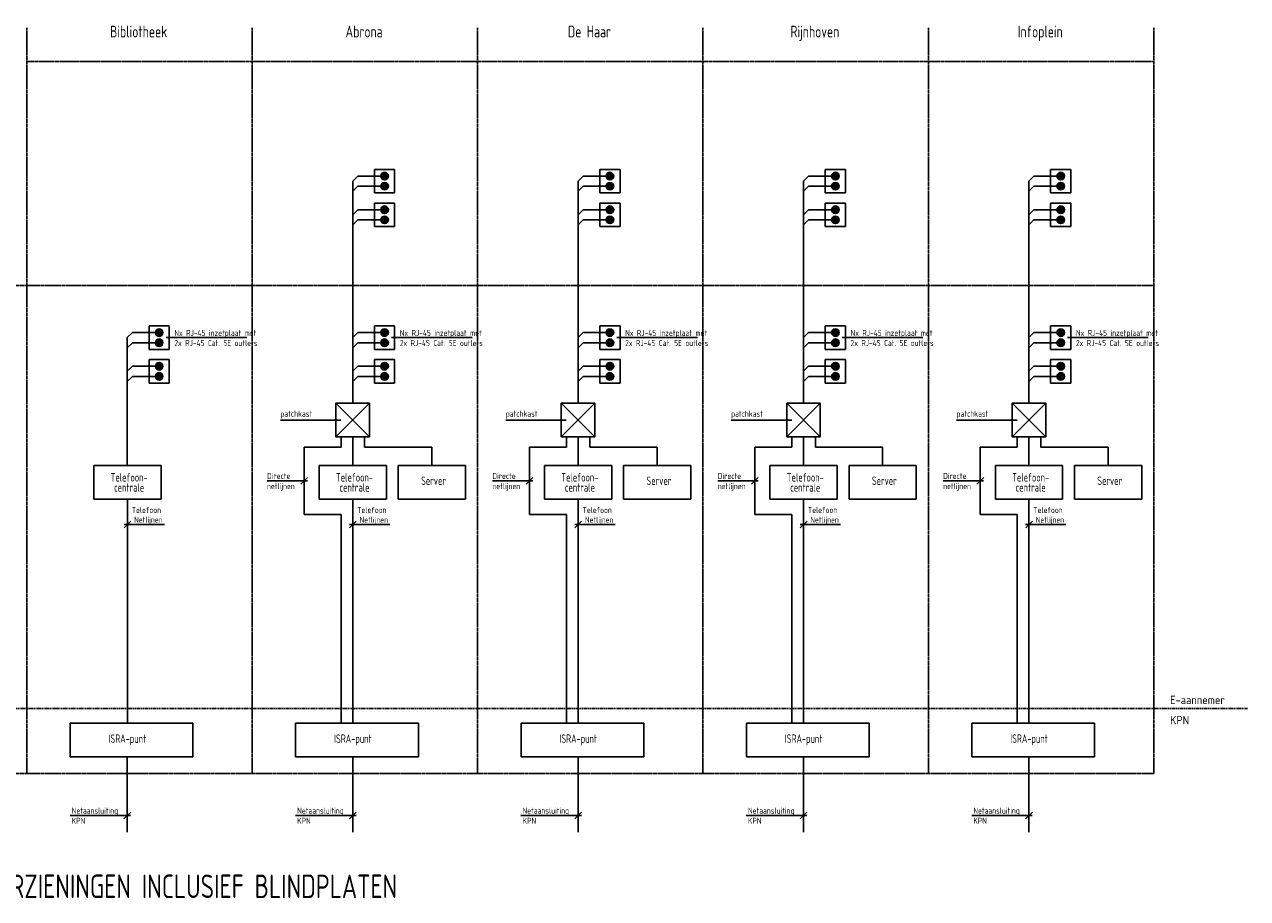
# Model space of a CAD drawing. Header units: millimetres. Extents: x -131870 to 63446, y -19823 to 125301.
# Tile 7 of 14: x 26726 to 63084, y -19823 to 6144. Entities that reach past the tile are written whole.
import ezdxf
from ezdxf.enums import TextEntityAlignment as Align

# ---------------------------------------------------------------- set-up
doc = ezdxf.new("R2010")
doc.units = ezdxf.units.MM
doc.header["$LTSCALE"] = 0.5
doc.linetypes.add('CENTER2', pattern=[28.575, 19.05, -3.175, 3.175, -3.175])
doc.linetypes.add('HIDDEN', pattern=[9.525, 6.35, -3.175])
for name, color, linetype in [('035', 3, 'Continuous'), ('232', 2, 'Continuous'), ('Bouwcontouren', 1, 'HIDDEN'), ('demarkatie', 7, 'CENTER2'), ('EL6222--', 3, 'Continuous'), ('EL6511--', 3, 'Continuous'), ('tekst-018', 1, 'Continuous'), ('TEKST-025', 2, 'Continuous'), ('tekst-035', 3, 'Continuous'), ('UTP-kabel', 3, 'Continuous')]:
    doc.layers.add(name, color=color, linetype=linetype)
doc.styles.add('SIMPLEX', font='isocp.shx')
doc.styles.get("Standard").update_dxf_attribs({"font": 'iso.shx'})

msp = doc.modelspace()

# ---------------------------------------------------------------- linework, layer by layer
at = {"layer": '035'}
for p, q in [((36984, -5110), (35984, -5110)), ((35984, -5110), (35984, -6110)), ((36984, -5110), (36984, -6110)), ((43684, -5110), (42684, -5110)), ((42684, -5110), (42684, -6110)), ((43684, -5110), (43684, -6110)), ((50384, -5110), (49384, -5110)), ((49384, -5110), (49384, -6110)), ((50384, -5110), (50384, -6110)), ((57084, -5110), (56084, -5110)), ((56084, -5110), (56084, -6110)), ((57084, -5110), (57084, -6110)), ((35984, -6110), (36984, -6110)), ((36487, -6110), (36487, -6960)), ((42684, -6110), (43684, -6110)), ((43187, -6110), (43187, -6960)), ((49384, -6110), (50384, -6110)), ((49887, -6110), (49887, -6960)), ((56084, -6110), (57084, -6110)), ((56587, -6110), (56587, -6960)), ((35037, -6410), (35037, -8410)), ((38837, -6410), (38837, -6960)), ((41737, -6410), (41737, -8410)), ((45537, -6410), (45537, -6960)), ((48437, -6410), (48437, -8410)), ((52237, -6410), (52237, -6960)), ((55137, -6410), (55137, -8410)), ((58937, -6410), (58937, -6960)), ((29787, -7960), (29787, -14610)), ((36487, -7960), (36487, -14610)), ((43187, -7960), (43187, -14610)), ((49887, -7960), (49887, -14610)), ((56587, -7960), (56587, -14610)), ((29784, -15610), (29784, -17853)), ((36487, -15610), (36487, -17853)), ((43187, -15610), (43187, -17853)), ((49887, -15610), (49887, -17853)), ((56587, -15610), (56587, -17853))]:
    msp.add_line(p, q, dxfattribs=at)
at = {"layer": '035', "ltscale": 5}
for p, q in [((30787, -6960), (28787, -6960)), ((28787, -7960), (28787, -6960)), ((30787, -7960), (30787, -6960)), ((37487, -6960), (35487, -6960)), ((35487, -7960), (35487, -6960)), ((37487, -7960), (37487, -6960)), ((39837, -6960), (37837, -6960)), ((37837, -7960), (37837, -6960)), ((39837, -7960), (39837, -6960)), ((44187, -6960), (42187, -6960)), ((42187, -7960), (42187, -6960)), ((44187, -7960), (44187, -6960)), ((46537, -6960), (44537, -6960)), ((44537, -7960), (44537, -6960)), ((46537, -7960), (46537, -6960)), ((50887, -6960), (48887, -6960)), ((48887, -7960), (48887, -6960)), ((50887, -7960), (50887, -6960)), ((53237, -6960), (51237, -6960)), ((51237, -7960), (51237, -6960)), ((53237, -7960), (53237, -6960)), ((57587, -6960), (55587, -6960)), ((55587, -7960), (55587, -6960)), ((57587, -7960), (57587, -6960)), ((59937, -6960), (57937, -6960)), ((57937, -7960), (57937, -6960)), ((59937, -7960), (59937, -6960)), ((28787, -7960), (30787, -7960)), ((35487, -7960), (37487, -7960)), ((37837, -7960), (39837, -7960)), ((42187, -7960), (44187, -7960)), ((44537, -7960), (46537, -7960)), ((48887, -7960), (50887, -7960)), ((51237, -7960), (53237, -7960)), ((55587, -7960), (57587, -7960)), ((57937, -7960), (59937, -7960)), ((31734, -14610), (28084, -14610)), ((28084, -15610), (28084, -14610)), ((31734, -15610), (31734, -14610)), ((38437, -14610), (34787, -14610)), ((34787, -15610), (34787, -14610)), ((38437, -15610), (38437, -14610)), ((45137, -14610), (41487, -14610)), ((41487, -15610), (41487, -14610)), ((45137, -15610), (45137, -14610)), ((51837, -14610), (48187, -14610)), ((48187, -15610), (48187, -14610)), ((51837, -15610), (51837, -14610)), ((58537, -14610), (54887, -14610)), ((54887, -15610), (54887, -14610)), ((58537, -15610), (58537, -14610)), ((28084, -15610), (31734, -15610)), ((34787, -15610), (38437, -15610)), ((41487, -15610), (45137, -15610)), ((48187, -15610), (51837, -15610)), ((54887, -15610), (58537, -15610))]:
    msp.add_line(p, q, dxfattribs=at)
at = {"layer": 'Bouwcontouren', "linetype": 'HIDDEN', "ltscale": 10}
msp.add_line((-8666, -14173), (63084, -14173), dxfattribs=at)
at = {"layer": 'demarkatie'}
for p, q in [((26796, 6046), (26796, -16110)), ((33496, 6046), (33496, -16110)), ((40196, 6046), (40196, -16110)), ((46896, 6046), (46896, -16110)), ((53596, 6046), (53596, -16110)), ((60296, 6046), (60296, -16110)), ((26796, 5040), (60296, 5040)), ((6696, -1610), (60296, -1610)), ((6696, -16110), (60296, -16110))]:
    msp.add_line(p, q, dxfattribs=at)
at = {"layer": 'EL6222--'}
for p, q in [((37131, 1840), (37131, 1140)), ((37731, 1840), (37131, 1840)), ((37731, 1140), (37731, 1840)), ((43831, 1840), (43831, 1140)), ((44431, 1840), (43831, 1840)), ((44431, 1140), (44431, 1840)), ((50531, 1840), (50531, 1140)), ((51131, 1840), (50531, 1840)), ((51131, 1140), (51131, 1840)), ((57231, 1840), (57231, 1140)), ((57831, 1840), (57231, 1840)), ((57831, 1140), (57831, 1840)), ((37131, 1140), (37731, 1140)), ((43831, 1140), (44431, 1140)), ((50531, 1140), (51131, 1140)), ((57231, 1140), (57831, 1140)), ((37131, 840), (37131, 140)), ((37731, 840), (37131, 840)), ((37731, 140), (37731, 840)), ((43831, 840), (43831, 140)), ((44431, 840), (43831, 840)), ((44431, 140), (44431, 840)), ((50531, 840), (50531, 140)), ((51131, 840), (50531, 840)), ((51131, 140), (51131, 840)), ((57231, 840), (57231, 140)), ((57831, 840), (57231, 840)), ((57831, 140), (57831, 840)), ((37131, 140), (37731, 140)), ((43831, 140), (44431, 140)), ((50531, 140), (51131, 140)), ((57231, 140), (57831, 140)), ((30431, -2810), (30431, -3510)), ((31031, -2810), (30431, -2810)), ((31031, -3510), (31031, -2810)), ((37131, -2810), (37131, -3510)), ((37731, -2810), (37131, -2810)), ((37731, -3510), (37731, -2810)), ((43831, -2810), (43831, -3510)), ((44431, -2810), (43831, -2810)), ((44431, -3510), (44431, -2810)), ((50531, -2810), (50531, -3510)), ((51131, -2810), (50531, -2810)), ((51131, -3510), (51131, -2810)), ((57231, -2810), (57231, -3510)), ((57831, -2810), (57231, -2810)), ((57831, -3510), (57831, -2810)), ((30431, -3510), (31031, -3510)), ((37131, -3510), (37731, -3510)), ((43831, -3510), (44431, -3510)), ((50531, -3510), (51131, -3510)), ((57231, -3510), (57831, -3510)), ((30431, -3810), (30431, -4510)), ((31031, -3810), (30431, -3810)), ((31031, -4510), (31031, -3810)), ((37131, -3810), (37131, -4510)), ((37731, -3810), (37131, -3810)), ((37731, -4510), (37731, -3810)), ((43831, -3810), (43831, -4510)), ((44431, -3810), (43831, -3810)), ((44431, -4510), (44431, -3810)), ((50531, -3810), (50531, -4510)), ((51131, -3810), (50531, -3810)), ((51131, -4510), (51131, -3810)), ((57231, -3810), (57231, -4510)), ((57831, -3810), (57231, -3810)), ((57831, -4510), (57831, -3810)), ((30431, -4510), (31031, -4510)), ((37131, -4510), (37731, -4510)), ((43831, -4510), (44431, -4510)), ((50531, -4510), (51131, -4510)), ((57231, -4510), (57831, -4510)), ((35984, -6110), (36984, -5110)), ((36984, -6110), (35984, -5110)), ((42684, -6110), (43684, -5110)), ((43684, -6110), (42684, -5110)), ((49384, -6110), (50384, -5110)), ((50384, -6110), (49384, -5110)), ((56084, -6110), (57084, -5110)), ((57084, -6110), (56084, -5110)), ((36137, -6410), (36137, -6110)), ((36837, -6410), (36837, -6110)), ((42837, -6410), (42837, -6110)), ((43537, -6410), (43537, -6110)), ((49537, -6410), (49537, -6110)), ((50237, -6410), (50237, -6110)), ((56237, -6410), (56237, -6110)), ((56937, -6410), (56937, -6110)), ((35037, -6410), (36137, -6410)), ((38837, -6410), (36837, -6410)), ((41737, -6410), (42837, -6410)), ((45537, -6410), (43537, -6410)), ((48437, -6410), (49537, -6410)), ((52237, -6410), (50237, -6410)), ((55137, -6410), (56237, -6410)), ((58937, -6410), (56937, -6410)), ((35037, -8410), (36137, -8410)), ((36137, -14610), (36137, -8410)), ((41737, -8410), (42837, -8410)), ((42837, -14610), (42837, -8410)), ((48437, -8410), (49537, -8410)), ((49537, -14610), (49537, -8410)), ((55137, -8410), (56237, -8410)), ((56237, -14610), (56237, -8410))]:
    msp.add_line(p, q, dxfattribs=at)
at = {"layer": 'EL6511--', "const_width": 112}
for points in [[(37431, 1696, 1), (37431, 1583, 1)], [(44131, 1696, 1), (44131, 1583, 1)], [(50831, 1696, 1), (50831, 1583, 1)], [(57531, 1696, 1), (57531, 1583, 1)], [(37431, 1396, 1), (37431, 1283, 1)], [(44131, 1396, 1), (44131, 1283, 1)], [(50831, 1396, 1), (50831, 1283, 1)], [(57531, 1396, 1), (57531, 1283, 1)], [(37431, 696, 1), (37431, 583, 1)], [(44131, 696, 1), (44131, 583, 1)], [(50831, 696, 1), (50831, 583, 1)], [(57531, 696, 1), (57531, 583, 1)], [(37431, 396, 1), (37431, 283, 1)], [(44131, 396, 1), (44131, 283, 1)], [(50831, 396, 1), (50831, 283, 1)], [(57531, 396, 1), (57531, 283, 1)], [(30731, -2954, 1), (30731, -3067, 1)], [(37431, -2954, 1), (37431, -3067, 1)], [(44131, -2954, 1), (44131, -3067, 1)], [(50831, -2954, 1), (50831, -3067, 1)], [(57531, -2954, 1), (57531, -3067, 1)], [(30731, -3254, 1), (30731, -3367, 1)], [(37431, -3254, 1), (37431, -3367, 1)], [(44131, -3254, 1), (44131, -3367, 1)], [(50831, -3254, 1), (50831, -3367, 1)], [(57531, -3254, 1), (57531, -3367, 1)], [(30731, -3954, 1), (30731, -4067, 1)], [(37431, -3954, 1), (37431, -4067, 1)], [(44131, -3954, 1), (44131, -4067, 1)], [(50831, -3954, 1), (50831, -4067, 1)], [(57531, -3954, 1), (57531, -4067, 1)], [(30731, -4254, 1), (30731, -4367, 1)], [(37431, -4254, 1), (37431, -4367, 1)], [(44131, -4254, 1), (44131, -4367, 1)], [(50831, -4254, 1), (50831, -4367, 1)], [(57531, -4254, 1), (57531, -4367, 1)]]:
    msp.add_lwpolyline(points, format="xyb", close=True, dxfattribs=at)
at = {"layer": 'EL6511--'}
for centre in [(37431, 1640), (44131, 1640), (50831, 1640), (57531, 1640), (37431, 1340), (44131, 1340), (50831, 1340), (57531, 1340), (37431, 640), (44131, 640), (50831, 640), (57531, 640), (37431, 340), (44131, 340), (50831, 340), (57531, 340), (30731, -3010), (37431, -3010), (44131, -3010), (50831, -3010), (57531, -3010), (30731, -3310), (37431, -3310), (44131, -3310), (50831, -3310), (57531, -3310), (30731, -4010), (37431, -4010), (44131, -4010), (50831, -4010), (57531, -4010), (30731, -4310), (37431, -4310), (44131, -4310), (50831, -4310), (57531, -4310)]:
    msp.add_circle(centre, 112, dxfattribs=at)
at = {"layer": 'tekst-018'}
for p, q in [((30934, -3160), (33334, -3160)), ((37634, -3160), (40034, -3160)), ((44334, -3160), (46734, -3160)), ((51034, -3160), (53434, -3160)), ((57734, -3160), (60134, -3160)), ((34334, -5610), (36134, -5610)), ((41034, -5610), (42834, -5610)), ((47734, -5610), (49534, -5610)), ((54434, -5610), (56234, -5610)), ((33937, -7410), (35137, -7410)), ((34940, -7510), (35140, -7310)), ((40637, -7410), (41837, -7410)), ((41640, -7510), (41840, -7310)), ((47337, -7410), (48537, -7410)), ((48340, -7510), (48540, -7310)), ((54037, -7410), (55237, -7410)), ((55040, -7510), (55240, -7310)), ((29687, -8710), (30887, -8710)), ((29690, -8810), (29890, -8610)), ((36387, -8710), (37587, -8710)), ((36390, -8810), (36590, -8610)), ((43087, -8710), (44287, -8710)), ((43090, -8810), (43290, -8610)), ((49787, -8710), (50987, -8710)), ((49790, -8810), (49990, -8610)), ((56487, -8710), (57687, -8710)), ((56490, -8810), (56690, -8610)), ((28081, -17353), (29881, -17353)), ((29684, -17453), (29884, -17253)), ((34784, -17353), (36584, -17353)), ((36387, -17453), (36587, -17253)), ((41484, -17353), (43284, -17353)), ((43087, -17453), (43287, -17253)), ((48184, -17353), (49984, -17353)), ((49787, -17453), (49987, -17253)), ((54884, -17353), (56684, -17353)), ((56487, -17453), (56687, -17253))]:
    msp.add_line(p, q, dxfattribs=at)
at = {"layer": 'UTP-kabel'}
for p, q in [((36484, 1490), (36634, 1640)), ((36484, 1490), (36484, -5110)), ((37431, 1640), (36634, 1640)), ((43184, 1490), (43334, 1640)), ((43184, 1490), (43184, -5110)), ((44131, 1640), (43334, 1640)), ((49884, 1490), (50034, 1640)), ((49884, 1490), (49884, -5110)), ((50831, 1640), (50034, 1640)), ((56584, 1490), (56734, 1640)), ((56584, 1490), (56584, -5110)), ((57531, 1640), (56734, 1640)), ((36484, 1190), (36634, 1340)), ((37431, 1340), (36634, 1340)), ((43184, 1190), (43334, 1340)), ((44131, 1340), (43334, 1340)), ((49884, 1190), (50034, 1340)), ((50831, 1340), (50034, 1340)), ((56584, 1190), (56734, 1340)), ((57531, 1340), (56734, 1340)), ((36484, 490), (36634, 640)), ((37431, 640), (36634, 640)), ((43184, 490), (43334, 640)), ((44131, 640), (43334, 640)), ((49884, 490), (50034, 640)), ((50831, 640), (50034, 640)), ((56584, 490), (56734, 640)), ((57531, 640), (56734, 640)), ((36484, 190), (36634, 340)), ((37431, 340), (36634, 340)), ((43184, 190), (43334, 340)), ((44131, 340), (43334, 340)), ((49884, 190), (50034, 340)), ((50831, 340), (50034, 340)), ((56584, 190), (56734, 340)), ((57531, 340), (56734, 340)), ((29784, -3160), (29934, -3010)), ((29784, -3160), (29784, -6960)), ((30731, -3010), (29934, -3010)), ((36484, -3160), (36634, -3010)), ((37431, -3010), (36634, -3010)), ((43184, -3160), (43334, -3010)), ((44131, -3010), (43334, -3010)), ((49884, -3160), (50034, -3010)), ((50831, -3010), (50034, -3010)), ((56584, -3160), (56734, -3010)), ((57531, -3010), (56734, -3010)), ((29784, -3460), (29934, -3310)), ((30731, -3310), (29934, -3310)), ((36484, -3460), (36634, -3310)), ((37431, -3310), (36634, -3310)), ((43184, -3460), (43334, -3310)), ((44131, -3310), (43334, -3310)), ((49884, -3460), (50034, -3310)), ((50831, -3310), (50034, -3310)), ((56584, -3460), (56734, -3310)), ((57531, -3310), (56734, -3310)), ((29784, -4160), (29934, -4010)), ((29784, -4460), (29934, -4310)), ((30731, -4010), (29934, -4010)), ((30731, -4310), (29934, -4310)), ((36484, -4160), (36634, -4010)), ((36484, -4460), (36634, -4310)), ((37431, -4010), (36634, -4010)), ((37431, -4310), (36634, -4310)), ((43184, -4160), (43334, -4010)), ((43184, -4460), (43334, -4310)), ((44131, -4010), (43334, -4010)), ((44131, -4310), (43334, -4310)), ((49884, -4160), (50034, -4010)), ((49884, -4460), (50034, -4310)), ((50831, -4010), (50034, -4010)), ((50831, -4310), (50034, -4310)), ((56584, -4160), (56734, -4010)), ((56584, -4460), (56734, -4310)), ((57531, -4010), (56734, -4010)), ((57531, -4310), (56734, -4310))]:
    msp.add_line(p, q, dxfattribs=at)

# ---------------------------------------------------------------- texts
at = {"layer": '232', "ltscale": 10}
for s, p in [('E-aannemer', (60784, -13923)), ('KPN', (60784, -14523))]:
    msp.add_text(s, height=250, dxfattribs=at).set_placement(p, align=Align.MIDDLE_LEFT)
at = {"layer": 'tekst-018', "style": 'SIMPLEX', "width": 0.8}
for s, p in [('2x RJ-45 Cat. 5E outlets', (31184, -3410)), ('Nx RJ-45 inzetplaat met', (31184, -3110)), ('2x RJ-45 Cat. 5E outlets', (37884, -3410)), ('Nx RJ-45 inzetplaat met', (37884, -3110)), ('2x RJ-45 Cat. 5E outlets', (44584, -3410)), ('Nx RJ-45 inzetplaat met', (44584, -3110)), ('2x RJ-45 Cat. 5E outlets', (51284, -3410)), ('Nx RJ-45 inzetplaat met', (51284, -3110)), ('2x RJ-45 Cat. 5E outlets', (57984, -3410)), ('Nx RJ-45 inzetplaat met', (57984, -3110)), ('patchkast', (34334, -5510)), ('patchkast', (41034, -5510)), ('patchkast', (47734, -5510)), ('patchkast', (54434, -5510)), ('Directe', (33937, -7360)), ('Directe', (40637, -7360)), ('Directe', (47337, -7360)), ('Directe', (54037, -7360)), ('netlijnen', (33937, -7660)), ('netlijnen', (40637, -7660)), ('netlijnen', (47337, -7660)), ('netlijnen', (54037, -7660)), ('Netlijnen', (29987, -8660)), ('Netlijnen', (36687, -8660)), ('Netlijnen', (43387, -8660)), ('Netlijnen', (50087, -8660)), ('Netlijnen', (56787, -8660)), ('Netaansluiting', (28131, -17303)), ('KPN', (28131, -17603)), ('Netaansluiting', (34834, -17303)), ('KPN', (34834, -17603)), ('Netaansluiting', (41534, -17303)), ('KPN', (41534, -17603)), ('Netaansluiting', (48234, -17303)), ('KPN', (48234, -17603)), ('Netaansluiting', (54934, -17303)), ('KPN', (54934, -17603))]:
    msp.add_text(s, height=180, dxfattribs=at).set_placement(p)
for p in [(30787, -8370), (37487, -8370), (44187, -8370), (50887, -8370), (57587, -8370)]:
    msp.add_text('Telefoon', height=180, dxfattribs=at).set_placement(p, align=Align.RIGHT)
at = {"layer": 'tekst-018', "color": 4, "style": 'SIMPLEX', "width": 0.8}
msp.add_text('ALLE INSTALLATIES ALS LEDIGE BUIS+DOOS VOORZIENINGEN INCLUSIEF BLINDPLATEN', height=700, dxfattribs=at).set_placement((10734, -19810))
at = {"layer": 'TEKST-025', "style": 'SIMPLEX', "width": 0.8}
for s, p in [('Telefoon-', (29837, -7310)), ('Telefoon-', (36537, -7310)), ('Server', (38887, -7410)), ('Telefoon-', (43237, -7310)), ('Server', (45587, -7410)), ('Telefoon-', (49937, -7310)), ('Server', (52287, -7410)), ('Telefoon-', (56637, -7310)), ('Server', (58987, -7410)), ('centrale', (29837, -7610)), ('centrale', (36537, -7610)), ('centrale', (43237, -7610)), ('centrale', (49937, -7610)), ('centrale', (56637, -7610)), ('ISRA-punt', (29784, -15110)), ('ISRA-punt', (36487, -15110)), ('ISRA-punt', (43187, -15110)), ('ISRA-punt', (49887, -15110)), ('ISRA-punt', (56587, -15110))]:
    msp.add_text(s, height=250, dxfattribs=at).set_placement(p, align=Align.MIDDLE)
at = {"layer": 'tekst-035', "style": 'SIMPLEX', "width": 0.8}
for s, p in [('Bibliotheek', (30122, 5758)), ('Abrona', (36822, 5758)), ('De Haar', (43522, 5758)), ('Rijnhoven', (50222, 5758)), ('Infoplein', (56922, 5758))]:
    msp.add_text(s, height=350, dxfattribs=at).set_placement(p, align=Align.CENTER)

doc.saveas('drawing.dxf')
